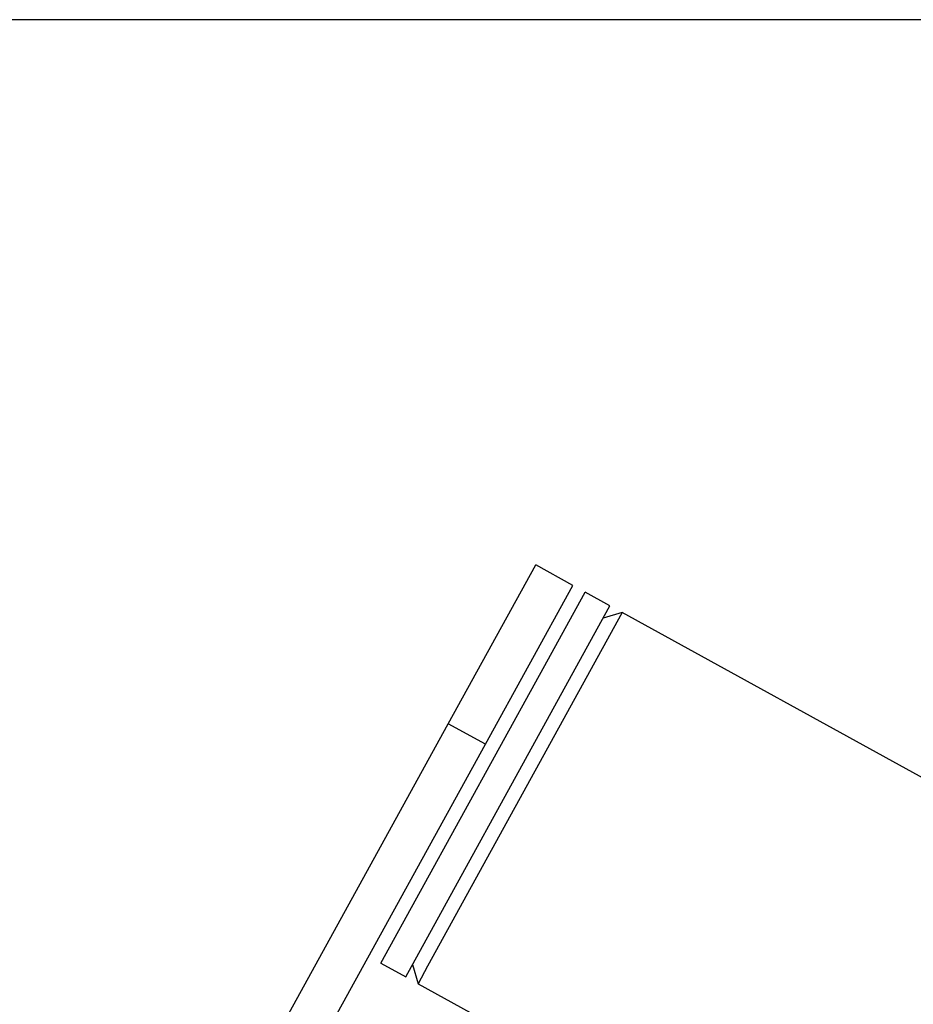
# Model space of a CAD drawing. Header units: millimetres. Extents: x -4612887 to -4536833, y -5457376 to -5415716.
# Tile 94 of 144: x -4585149 to -4585076, y -5436169 to -5436089. Entities that reach past the tile are written whole.
import ezdxf

# ---------------------------------------------------------------- set-up
doc = ezdxf.new("R2010")
doc.units = ezdxf.units.MM
doc.header["$MEASUREMENT"] = 0
doc.linetypes.add('CONTINU', pattern=[0])
doc.layers.add('LOC', color=4, linetype='CONTINU')
doc.layers.add('PLAN', color=7, linetype='CONTINU')
doc.layers.add('Ściany wewnętrzne', color=7, linetype='Continuous', lineweight=18)

# ---------------------------------------------------------------- blocks, each defined once
blk = doc.blocks.new('A$C7EBD59A9')
at = {"layer": 'PLAN', "color": 0, "linetype": 'Continuous'}
for p, q in [((137, 195.36), (134, 195.36)), ((134, 182.521), (134, 195.36)), ((137, 182.521), (137, 195.36)), ((140, 195.36), (138, 195.36)), ((138, 188.645), (138, 195.36)), ((141, 195.36), (140, 194.36)), ((140, 188.645), (140, 195.36)), ((141, 195.36), (141, 166.765)), ((227, 195.36), (141, 195.36)), ((138, 165.36), (138, 188.645)), ((140, 165.36), (140, 188.645)), ((134, 148.844), (134, 182.521)), ((137, 148.844), (137, 182.521)), ((141, 166.765), (141, 165.36)), ((140, 166.36), (141, 165.36)), ((138, 165.36), (140, 165.36)), ((141, 165.36), (227, 165.36))]:
    blk.add_line(p, q, dxfattribs=at)
at = {"layer": 'PLAN', "color": 6}
blk.add_line((137, 182.521), (134, 182.521), dxfattribs=at)
blk = doc.blocks.new('CONSOLE2')
at = {"layer": 'LOC', "color": 6}
blk.add_line((800, 0), (-500, 0), dxfattribs=at)
at = {"layer": 'LOC', "xscale": 1.149999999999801, "yscale": 1.149999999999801, "zscale": 1.149999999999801, "rotation": 331.173118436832}
blk.add_blockref('A$C7EBD59A9', (-107.018, -166.936), dxfattribs=at)

msp = doc.modelspace()

# ---------------------------------------------------------------- linework, layer by layer
at = {"layer": 'Ściany wewnętrzne', "linetype": 'Continuous', "flags": 128}
msp.add_lwpolyline([(-4583145.691, -5436789.099), (-4583185.191, -5436789.099), (-4583185.691, -5436788.599), (-4583185.691, -5436089.545), (-4583186.191, -5436089.045), (-4585855.691, -5436089.045)], dxfattribs=at)

# ---------------------------------------------------------------- block references
at = {"layer": 'LOC', "rotation": 360}
msp.add_blockref('CONSOLE2', (-4585243.442, -5436089.045), dxfattribs=at)

doc.saveas('drawing.dxf')
